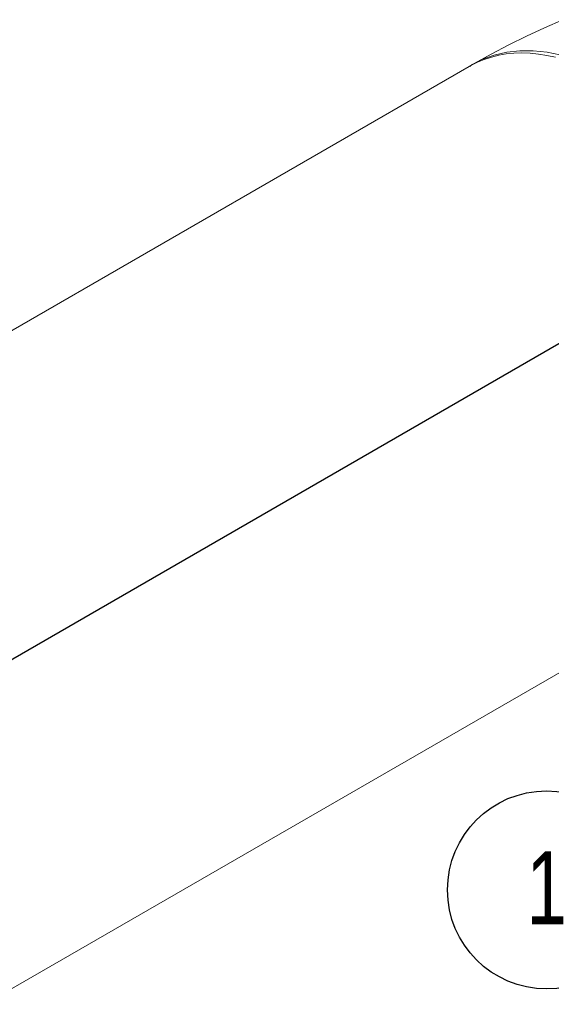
# Model space of a CAD drawing. Header units: millimetres. Extents: x 195 to 7681, y 65 to 5395.
# Tile 41 of 80: x 1288 to 1620, y 4082 to 4696. Entities that reach past the tile are written whole.
import ezdxf

# ---------------------------------------------------------------- set-up
doc = ezdxf.new("R2010")
doc.units = ezdxf.units.MM
doc.layers.add('COTAS', color=1, linetype='Continuous')
doc.styles.add('SLDTEXTSTYLE3', font='TXT', dxfattribs={"width": 0.75})

# ---------------------------------------------------------------- blocks, each defined once
blk = doc.blocks.new('SW_NOTE_0_23')
at = {"layer": 'COTAS', "color": 0, "ltscale": 13}
blk.add_circle((-53.91, 30.18), 61.78, dxfattribs=at)
at = {"layer": 'COTAS', "color": 0, "ltscale": 13, "insert": (-53.85, 54.29), "char_height": 45.5, "attachment_point": 2, "style": 'SLDTEXTSTYLE3'}
blk.add_mtext('1', dxfattribs=at)

msp = doc.modelspace()

# ---------------------------------------------------------------- linework, layer by layer
at = {"color": 7, "linetype": 'Continuous', "lineweight": 18, "ltscale": 13}
for p, q in [((1568.64, 4667.26), (1138.64, 4419.03)), ((1266.33, 4082.14), (1746.43, 4359.29))]:
    msp.add_line(p, q, dxfattribs=at)
at = {"color": 7, "linetype": 'Continuous', "ltscale": 13}
msp.add_line((1657.53, 4513.28), (1079.75, 4179.73), dxfattribs=at)
at = {"color": 7, "linetype": 'Continuous', "lineweight": 18, "ltscale": 13, "flags": 128}
for points in [[(1626.95, 4696.36), (1615.56, 4691.33), (1604.32, 4686.08), (1593.25, 4680.6), (1582.36, 4674.9), (1571.66, 4668.99), (1571.63, 4668.97)], [(1622.3, 4672.98), (1616.96, 4674.11), (1611.69, 4674.93), (1606.52, 4675.42), (1601.46, 4675.59), (1596.5, 4675.44), (1591.66, 4674.96), (1586.96, 4674.17), (1582.39, 4673.05), (1577.98, 4671.62), (1573.72, 4669.87), (1569.63, 4667.82), (1568.64, 4667.26)], [(1568.94, 4667.25), (1570.5, 4668.31), (1576.49, 4671.45), (1584.06, 4674.28), (1591.97, 4676.12), (1600.16, 4677.01), (1608.56, 4676.97), (1617.11, 4676.05), (1625.18, 4674.43)]]:
    msp.add_lwpolyline(points, dxfattribs=at)

# ---------------------------------------------------------------- block references
at = {"layer": 'COTAS', "ltscale": 13}
msp.add_blockref('SW_NOTE_0_23', (1670.72, 4123.32), dxfattribs=at)

doc.saveas('drawing.dxf')
